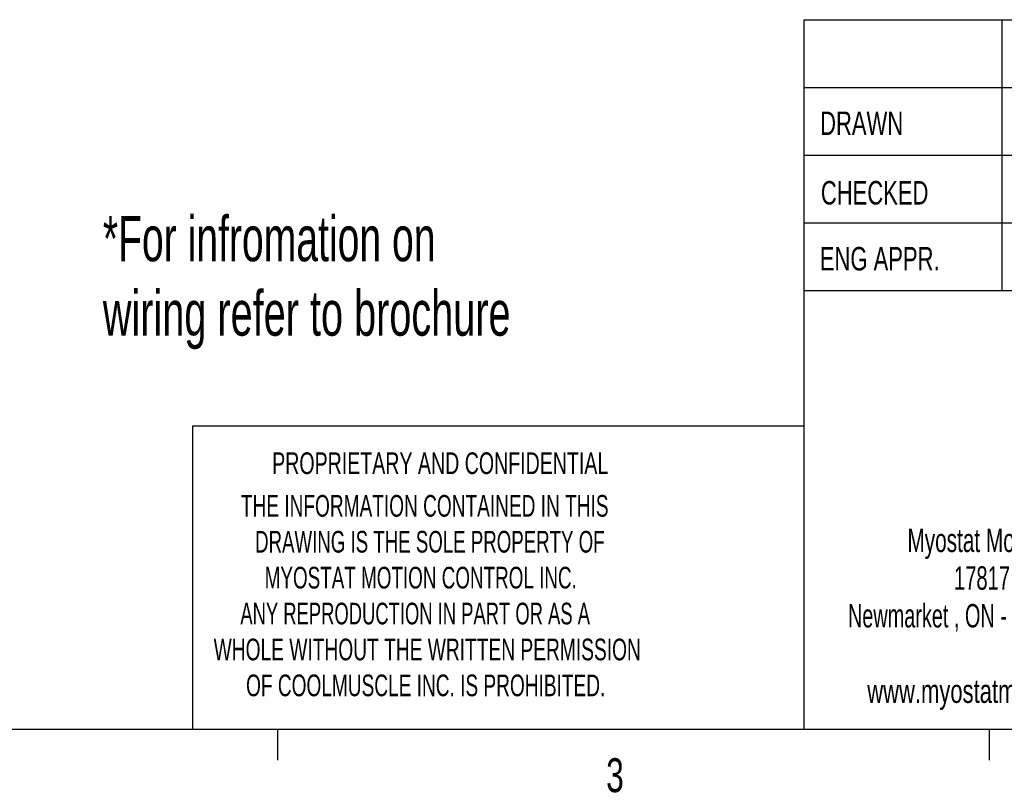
# Model space of a CAD drawing. Extents: x 11 to 421, y 5 to 275.
# Tile 4 of 15: x 248 to 317, y 6 to 60. Entities that reach past the tile are written whole.
import ezdxf
from ezdxf.enums import TextEntityAlignment as Align

# ---------------------------------------------------------------- set-up
doc = ezdxf.new("R2010")
doc.units = 0
doc.layers.get('0').update_dxf_attribs({"linetype": 'CONTINUOUS'})

# ---------------------------------------------------------------- blocks, each defined once
blk = doc.blocks.new('SW_NOTE_3')
at = {"color": 0, "linetype": 'CONTINUOUS'}
for s, width, p in [('*For infromation on ', 0.6475, (0, 0)), ('wiring refer to brochure', 0.65625, (0, -5.233))]:
    blk.add_text(s, height=3.175, dxfattribs=dict(at, width=width)).set_placement(p, align=Align.BOTTOM_LEFT)
blk = doc.blocks.new('SW_NOTE_5')
at = {"color": 0, "linetype": 'CONTINUOUS'}
for s, width, p in [('Myostat Motion Control Inc.', 0.661111, (0, 0)), ('17817 Leslie St, Unit 21', 0.641667, (3.269, -2.651)), ('Newmarket , ON - L3Y 8C6 Canada', 0.632258, (-4.179, -5.302)), ('www.myostatmotioncontrol.com', 0.7, (-2.823, -10.604))]:
    blk.add_text(s, height=1.651, dxfattribs=dict(at, width=width)).set_placement(p, align=Align.BOTTOM_LEFT)
blk = doc.blocks.new('SW_NOTE_6')
at = {"color": 0, "linetype": 'CONTINUOUS'}
for s, width, p in [('THE INFORMATION CONTAINED IN THIS', 0.657576, (0, 0)), ('DRAWING IS THE SOLE PROPERTY OF', 0.643548, (1, -2.524)), ('MYOSTAT MOTION CONTROL INC. ', 0.65, (1.674, -5.048)), ('ANY REPRODUCTION IN PART OR AS A', 0.634375, (-0.035, -7.572)), ('WHOLE WITHOUT THE WRITTEN PERMISSION', 0.661111, (-1.911, -10.096)), ('OF COOLMUSCLE INC. IS PROHIBITED.', 0.657576, (0.366, -12.62))]:
    blk.add_text(s, height=1.524, dxfattribs=dict(at, width=width)).set_placement(p, align=Align.BOTTOM_LEFT)

msp = doc.modelspace()

# ---------------------------------------------------------------- linework, layer by layer
at = {"color": 7, "linetype": 'CONTINUOUS'}
for p, q in [((302.9194, 59.8531), (415.9568, 59.8531)), ((302.9194, 59.8531), (302.9194, 9.9587)), ((316.8169, 59.8531), (316.8169, 40.8031)), ((302.9194, 55.0906), (415.9568, 55.0906)), ((302.9194, 50.3281), (345.8853, 50.3281)), ((302.9194, 45.5656), (345.8853, 45.5656)), ((345.8853, 40.8031), (302.9194, 40.8031)), ((259.9535, 31.2781), (259.9535, 9.9587)), ((302.9194, 31.2781), (259.9535, 31.2781)), ((415.9568, 9.9587), (15.9068, 9.9587)), ((265.9317, 9.9587), (265.9317, 7.8048)), ((315.9379, 9.9587), (315.9379, 7.8048))]:
    msp.add_line(p, q, dxfattribs=at)

# ---------------------------------------------------------------- block references
for name, p in [('SW_NOTE_3', (253.6551, 41.9238)), ('SW_NOTE_6', (263.3542, 24.4643)), ('SW_NOTE_5', (310.1897, 21.9408))]:
    msp.add_blockref(name, p, dxfattribs=at)

# ---------------------------------------------------------------- texts
for s, height, width, p in [('DRAWN', 1.651, 0.7, (304.0533, 51.2532)), ('CHECKED', 1.651, 0.7, (304.1075, 46.3672)), ('ENG APPR.', 1.651, 0.7, (304.034, 41.7312)), ('PROPRIETARY AND CONFIDENTIAL', 1.524, 0.675, (265.5535, 27.4591)), ('3', 2.3813, 0.7, (289.0208, 4.8455))]:
    msp.add_text(s, height=height, dxfattribs=dict(at, width=width)).set_placement(p, align=Align.BOTTOM_LEFT)

doc.saveas('drawing.dxf')
